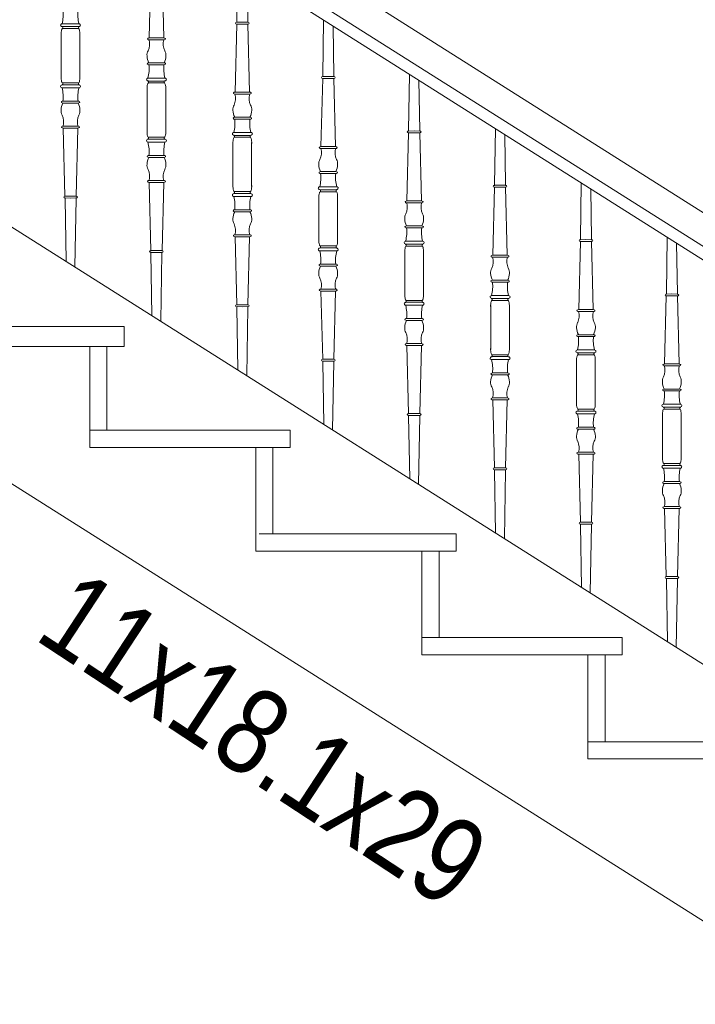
# Model space of a CAD drawing. Header units: millimetres. Extents: x -573548 to 674770, y -246895 to -89040.
# Tile 112 of 199: x 83613 to 84793, y -197721 to -196002. Entities that reach past the tile are written whole.
import ezdxf

# ---------------------------------------------------------------- set-up
doc = ezdxf.new("R2010")
doc.units = ezdxf.units.MM
for name, color, linetype, lineweight in [('A-OPISY-3_Nr_pióra__6', 8, 'Continuous', 9), ('balustrada drewniana_Nr_pióra__1', 8, 'Continuous', 9), ('SCHODY_Nr_pióra__1', 8, 'Continuous', 9), ('SCIANY_KONSTR_Nr_pióra__21', 8, 'Continuous', 9)]:
    doc.layers.add(name, color=color, linetype=linetype, lineweight=lineweight)
doc.styles.add('STYL_AUTOMATYCZNY_5', font='arial.ttf', dxfattribs={"width": 0.8})

# ---------------------------------------------------------------- blocks, each defined once
blk = doc.blocks.new('A$C685D2BB2')
at = {"layer": 'balustrada drewniana_Nr_pióra__1'}
for p, q in [((7693.1, 5896.1), (4776.7, 7740.9)), ((7666.2, 5854), (4762.2, 7690.9)), ((7675, 5824.8), (4756.4, 7670.9)), ((7670.4, 5122.3), (4720.1, 6987.8)), ((5527.3, 6879.7), (5541.4, 6879.7)), ((5555.5, 6879.7), (5541.4, 6879.7)), ((5525.1, 6832.3), (5525.1, 6870.8)), ((5557.7, 6832.3), (5557.7, 6870.8)), ((5525.1, 6832.3), (5525.1, 6793.9)), ((5557.7, 6832.3), (5557.7, 6793.9)), ((5527.3, 6784.9), (5541.4, 6784.9)), ((5555.5, 6784.9), (5541.4, 6784.9)), ((5675.1, 6737.5), (5675.1, 6775.9)), ((5677.3, 6784.9), (5691.4, 6784.9)), ((5705.5, 6784.9), (5691.4, 6784.9)), ((5707.7, 6737.5), (5707.7, 6775.9)), ((5675.1, 6737.5), (5675.1, 6699)), ((5707.7, 6737.5), (5707.7, 6699)), ((5677.3, 6690.1), (5691.4, 6690.1)), ((5705.5, 6690.1), (5691.4, 6690.1)), ((5827.3, 6690), (5841.4, 6690)), ((5855.5, 6690), (5841.4, 6690)), ((5825.1, 6642.6), (5825.1, 6681)), ((5857.7, 6642.6), (5857.7, 6681)), ((5825.1, 6642.6), (5825.1, 6604.1)), ((5857.7, 6642.6), (5857.7, 6604.1)), ((5827.3, 6595.2), (5841.4, 6595.2)), ((5855.5, 6595.2), (5841.4, 6595.2)), ((5975.1, 6547.7), (5975.1, 6586.2)), ((5977.3, 6595.1), (5991.4, 6595.1)), ((6005.5, 6595.1), (5991.4, 6595.1)), ((6007.7, 6547.7), (6007.7, 6586.2)), ((5975.1, 6547.7), (5975.1, 6509.2)), ((6007.7, 6547.7), (6007.7, 6509.2)), ((5977.3, 6500.3), (5991.4, 6500.3)), ((6005.5, 6500.3), (5991.4, 6500.3)), ((6127.3, 6500.2), (6141.4, 6500.2)), ((6155.5, 6500.2), (6141.4, 6500.2)), ((6125.1, 6452.8), (6125.1, 6491.3)), ((6157.7, 6452.8), (6157.7, 6491.3)), ((6125.1, 6452.8), (6125.1, 6414.3)), ((6157.7, 6452.8), (6157.7, 6414.3)), ((6127.3, 6405.4), (6141.4, 6405.4)), ((6155.5, 6405.4), (6141.4, 6405.4)), ((6275.1, 6357.9), (6275.1, 6396.4)), ((6277.3, 6405.3), (6291.4, 6405.3)), ((6305.5, 6405.3), (6291.4, 6405.3)), ((6307.7, 6357.9), (6307.7, 6396.4)), ((6275.1, 6357.9), (6275.1, 6319.5)), ((6307.7, 6357.9), (6307.7, 6319.5)), ((6277.3, 6310.5), (6291.4, 6310.5)), ((6305.5, 6310.5), (6291.4, 6310.5)), ((6427.3, 6310.4), (6441.4, 6310.4)), ((6455.5, 6310.4), (6441.4, 6310.4)), ((6425.1, 6263), (6425.1, 6301.5)), ((6457.7, 6263), (6457.7, 6301.5)), ((6425.1, 6263), (6425.1, 6224.6)), ((6457.7, 6263), (6457.7, 6224.6)), ((6427.3, 6215.6), (6441.4, 6215.6)), ((6455.5, 6215.6), (6441.4, 6215.6)), ((6575.1, 6168.2), (6575.1, 6206.6)), ((6577.3, 6215.6), (6591.4, 6215.6)), ((6605.5, 6215.6), (6591.4, 6215.6)), ((6607.7, 6168.2), (6607.7, 6206.6)), ((6575.1, 6168.2), (6575.1, 6129.7)), ((6607.7, 6168.2), (6607.7, 6129.7)), ((6577.3, 6120.8), (6591.4, 6120.8)), ((6605.5, 6120.8), (6591.4, 6120.8))]:
    blk.add_line(p, q, dxfattribs=at)
for points in [[(5681.7, 6982.4), (5678.7, 6863.6)], [(5701.2, 6982.4), (5704.1, 6863.6)], [(5833.2, 6989.6), (5831.8, 6892.2), (5831.7, 6890.8)], [(5849.8, 6979.2), (5851.1, 6892.2), (5851.1, 6890.8)], [(5983.2, 6894.7), (5981.8, 6797.3), (5981.7, 6795.9)], [(5527.5, 6888.3), (5541.4, 6888.3)], [(5541.4, 6883.2), (5527.5, 6883.2)], [(5555.4, 6888.3), (5541.4, 6888.3)], [(5541.4, 6883.2), (5555.3, 6883.2)], [(5831.7, 6887.5), (5828.7, 6768.7)], [(5832.1, 6890.8), (5841.4, 6890.9)], [(5841.4, 6887.6), (5832.1, 6887.5)], [(5850.7, 6890.8), (5841.4, 6890.9)], [(5841.4, 6887.6), (5850.8, 6887.5)], [(5851.2, 6887.5), (5854.1, 6768.7)], [(5999.8, 6884.3), (6001.1, 6797.3), (6001.1, 6795.9)], [(5678.6, 6863.6), (5691.4, 6863.6)], [(5691.4, 6860.3), (5678.6, 6860.3)], [(5704.2, 6863.6), (5691.4, 6863.6)], [(5691.4, 6860.3), (5704.2, 6860.3)], [(5678.2, 6819.9), (5691.4, 6819.9)], [(5691.4, 6816.6), (5678.2, 6816.6)], [(5704.7, 6819.9), (5691.4, 6819.9)], [(5691.4, 6816.6), (5704.7, 6816.6)], [(5677.5, 6793.4), (5691.4, 6793.4)], [(5705.4, 6793.4), (5691.4, 6793.4)], [(5981.7, 6792.6), (5978.7, 6673.8)], [(5982.1, 6795.9), (5991.4, 6796)], [(5991.4, 6792.7), (5982.1, 6792.6)], [(6000.7, 6795.9), (5991.4, 6796)], [(5991.4, 6792.7), (6000.8, 6792.6)], [(6001.2, 6792.6), (6004.1, 6673.8)], [(6133.2, 6799.9), (6131.8, 6702.4), (6131.7, 6701)], [(6149.8, 6789.4), (6151.1, 6702.4), (6151.1, 6701)], [(5541.4, 6781.5), (5527.5, 6781.5)], [(5527.5, 6776.4), (5541.4, 6776.4)], [(5541.4, 6781.5), (5555.3, 6781.5)], [(5555.4, 6776.4), (5541.4, 6776.4)], [(5691.4, 6788.3), (5677.5, 6788.3)], [(5691.4, 6788.3), (5705.3, 6788.3)], [(5828.6, 6768.7), (5841.4, 6768.7)], [(5841.4, 6765.4), (5828.6, 6765.4)], [(5854.2, 6768.7), (5841.4, 6768.7)], [(5841.4, 6765.4), (5854.2, 6765.4)], [(5541.4, 6753.2), (5528.2, 6753.2)], [(5528.2, 6749.9), (5541.4, 6749.9)], [(5541.4, 6753.2), (5554.7, 6753.2)], [(5554.7, 6749.9), (5541.4, 6749.9)], [(5828.2, 6725.1), (5841.4, 6725.1)], [(5841.4, 6721.7), (5828.2, 6721.7)], [(5854.7, 6725.1), (5841.4, 6725.1)], [(5841.4, 6721.7), (5854.7, 6721.7)], [(5541.4, 6709.5), (5528.6, 6709.5)], [(5528.6, 6706.2), (5541.4, 6706.2)], [(5531.7, 6587.4), (5528.7, 6706.2)], [(5541.4, 6709.5), (5554.2, 6709.5)], [(5554.2, 6706.2), (5541.4, 6706.2)], [(5551.2, 6587.4), (5554.1, 6706.2)], [(6283.2, 6705), (6281.8, 6607.5), (6281.7, 6606.1)], [(5691.4, 6686.6), (5677.5, 6686.6)], [(5691.4, 6686.6), (5705.3, 6686.6)], [(5827.5, 6698.6), (5841.4, 6698.6)], [(5841.4, 6693.4), (5827.5, 6693.4)], [(5855.4, 6698.6), (5841.4, 6698.6)], [(5841.4, 6693.4), (5855.3, 6693.4)], [(6131.7, 6697.7), (6128.7, 6579)], [(6132.1, 6701), (6141.4, 6701.2)], [(6141.4, 6697.8), (6132.1, 6697.7)], [(6150.7, 6701), (6141.4, 6701.2)], [(6141.4, 6697.8), (6150.8, 6697.7)], [(6151.2, 6697.7), (6154.1, 6579)], [(6299.8, 6694.5), (6301.1, 6607.5), (6301.1, 6606.1)], [(5677.5, 6681.5), (5691.4, 6681.5)], [(5705.4, 6681.5), (5691.4, 6681.5)], [(5978.6, 6673.8), (5991.4, 6673.8)], [(5991.4, 6670.5), (5978.6, 6670.5)], [(6004.2, 6673.8), (5991.4, 6673.8)], [(5991.4, 6670.5), (6004.2, 6670.5)], [(5691.4, 6658.3), (5678.2, 6658.3)], [(5678.2, 6655), (5691.4, 6655)], [(5691.4, 6658.3), (5704.7, 6658.3)], [(5704.7, 6655), (5691.4, 6655)], [(5978.2, 6630.2), (5991.4, 6630.2)], [(5991.4, 6626.8), (5978.2, 6626.8)], [(6004.7, 6630.2), (5991.4, 6630.2)], [(5991.4, 6626.8), (6004.7, 6626.8)], [(5691.4, 6614.6), (5678.6, 6614.6)], [(5678.6, 6611.3), (5691.4, 6611.3)], [(5681.7, 6492.5), (5678.7, 6611.3)], [(5691.4, 6614.6), (5704.2, 6614.6)], [(5704.2, 6611.3), (5691.4, 6611.3)], [(5701.2, 6492.5), (5704.1, 6611.3)], [(5977.5, 6603.7), (5991.4, 6603.7)], [(6005.4, 6603.7), (5991.4, 6603.7)], [(6281.7, 6602.8), (6278.7, 6484.1)], [(6282.1, 6606.2), (6291.4, 6606.3)], [(6291.4, 6602.9), (6282.1, 6602.8)], [(6300.7, 6606.2), (6291.4, 6606.3)], [(6291.4, 6602.9), (6300.8, 6602.8)], [(6301.2, 6602.8), (6304.1, 6484.1)], [(6433.2, 6610.1), (6431.8, 6512.7), (6431.7, 6511.2)], [(5533.6, 6473.6), (5531.8, 6582.7), (5531.7, 6584.1)], [(5541.4, 6587.3), (5532.1, 6587.5)], [(5532.1, 6584.1), (5541.4, 6584)], [(5541.4, 6587.3), (5550.8, 6587.5)], [(5550.7, 6584.1), (5541.4, 6584)], [(5549, 6463.9), (5551.1, 6582.7), (5551.1, 6584.1)], [(5841.4, 6591.7), (5827.5, 6591.7)], [(5827.5, 6586.6), (5841.4, 6586.6)], [(5841.4, 6591.7), (5855.3, 6591.7)], [(5855.4, 6586.6), (5841.4, 6586.6)], [(5991.4, 6598.5), (5977.5, 6598.5)], [(5991.4, 6598.5), (6005.3, 6598.5)], [(6449.8, 6599.6), (6451.1, 6512.7), (6451.1, 6511.2)], [(6128.6, 6579), (6141.4, 6579)], [(6141.4, 6575.6), (6128.6, 6575.6)], [(6154.2, 6579), (6141.4, 6579)], [(6141.4, 6575.6), (6154.2, 6575.6)], [(5841.4, 6563.4), (5828.2, 6563.4)], [(5828.2, 6560.1), (5841.4, 6560.1)], [(5841.4, 6563.4), (5854.7, 6563.4)], [(5854.7, 6560.1), (5841.4, 6560.1)], [(6128.2, 6535.3), (6141.4, 6535.3)], [(6141.4, 6532), (6128.2, 6532)], [(6154.7, 6535.3), (6141.4, 6535.3)], [(6141.4, 6532), (6154.7, 6532)], [(5841.4, 6519.8), (5828.6, 6519.8)], [(5828.6, 6516.4), (5841.4, 6516.4)], [(5831.7, 6397.7), (5828.7, 6516.4)], [(5841.4, 6519.8), (5854.2, 6519.8)], [(5854.2, 6516.4), (5841.4, 6516.4)], [(5851.2, 6397.7), (5854.1, 6516.4)], [(6583.2, 6515.2), (6581.8, 6417.8), (6581.7, 6416.4)], [(6127.5, 6508.8), (6141.4, 6508.8)], [(6141.4, 6503.7), (6127.5, 6503.7)], [(6155.4, 6508.8), (6141.4, 6508.8)], [(6141.4, 6503.7), (6155.3, 6503.7)], [(6431.7, 6508), (6428.7, 6389.2)], [(6432.1, 6511.3), (6441.4, 6511.4)], [(6441.4, 6508.1), (6432.1, 6507.9)], [(6450.7, 6511.3), (6441.4, 6511.4)], [(6441.4, 6508.1), (6450.8, 6507.9)], [(6451.2, 6508), (6454.1, 6389.2)], [(6599.8, 6504.7), (6601.1, 6417.8), (6601.1, 6416.4)], [(5683.6, 6378.8), (5681.8, 6487.8), (5681.7, 6489.3)], [(5691.4, 6492.5), (5682.1, 6492.6)], [(5682.1, 6489.2), (5691.4, 6489.1)], [(5691.4, 6492.5), (5700.8, 6492.6)], [(5700.7, 6489.2), (5691.4, 6489.1)], [(5699, 6369), (5701.1, 6487.8), (5701.1, 6489.3)], [(5991.4, 6496.9), (5977.5, 6496.9)], [(5977.5, 6491.7), (5991.4, 6491.7)], [(5991.4, 6496.9), (6005.3, 6496.9)], [(6005.4, 6491.7), (5991.4, 6491.7)], [(6278.6, 6484.1), (6291.4, 6484.1)], [(6291.4, 6480.7), (6278.6, 6480.7)], [(6304.2, 6484.1), (6291.4, 6484.1)], [(6291.4, 6480.7), (6304.2, 6480.7)], [(5991.4, 6468.5), (5978.2, 6468.5)], [(5978.2, 6465.2), (5991.4, 6465.2)], [(5991.4, 6468.5), (6004.7, 6468.5)], [(6004.7, 6465.2), (5991.4, 6465.2)], [(6278.2, 6440.4), (6291.4, 6440.4)], [(6291.4, 6437.1), (6278.2, 6437.1)], [(6304.7, 6440.4), (6291.4, 6440.4)], [(6291.4, 6437.1), (6304.7, 6437.1)], [(5991.4, 6424.9), (5978.6, 6424.9)], [(5978.6, 6421.5), (5991.4, 6421.5)], [(5981.7, 6302.8), (5978.7, 6421.5)], [(5991.4, 6424.9), (6004.2, 6424.9)], [(6004.2, 6421.5), (5991.4, 6421.5)], [(6001.2, 6302.8), (6004.1, 6421.5)], [(6277.5, 6413.9), (6291.4, 6413.9)], [(6305.4, 6413.9), (6291.4, 6413.9)], [(6581.7, 6413.1), (6578.7, 6294.3)], [(6582.1, 6416.4), (6591.4, 6416.5)], [(6591.4, 6413.2), (6582.1, 6413)], [(6600.7, 6416.4), (6591.4, 6416.5)], [(6591.4, 6413.2), (6600.8, 6413)], [(6601.2, 6413.1), (6604.1, 6294.3)], [(5833.6, 6283.9), (5831.8, 6393), (5831.7, 6394.4)], [(5841.4, 6397.6), (5832.1, 6397.7)], [(5832.1, 6394.4), (5841.4, 6394.2)], [(5841.4, 6397.6), (5850.8, 6397.7)], [(5850.7, 6394.4), (5841.4, 6394.2)], [(5849, 6274.1), (5851.1, 6393), (5851.1, 6394.4)], [(6141.4, 6402), (6127.5, 6402)], [(6127.5, 6396.8), (6141.4, 6396.8)], [(6141.4, 6402), (6155.3, 6402)], [(6155.4, 6396.8), (6141.4, 6396.8)], [(6291.4, 6408.8), (6277.5, 6408.8)], [(6291.4, 6408.8), (6305.3, 6408.8)], [(6428.6, 6389.2), (6441.4, 6389.2)], [(6441.4, 6385.9), (6428.6, 6385.9)], [(6454.2, 6389.2), (6441.4, 6389.2)], [(6441.4, 6385.9), (6454.2, 6385.9)], [(6141.4, 6373.7), (6128.2, 6373.7)], [(6128.2, 6370.3), (6141.4, 6370.3)], [(6141.4, 6373.7), (6154.7, 6373.7)], [(6154.7, 6370.3), (6141.4, 6370.3)], [(6428.2, 6345.5), (6441.4, 6345.5)], [(6454.7, 6345.5), (6441.4, 6345.5)], [(6141.4, 6330), (6128.6, 6330)], [(6128.6, 6326.7), (6141.4, 6326.7)], [(6131.7, 6207.9), (6128.7, 6326.7)], [(6141.4, 6330), (6154.2, 6330)], [(6154.2, 6326.7), (6141.4, 6326.7)], [(6151.2, 6207.9), (6154.1, 6326.7)], [(6441.4, 6342.2), (6428.2, 6342.2)], [(6441.4, 6342.2), (6454.7, 6342.2)], [(6427.5, 6319), (6441.4, 6319)], [(6441.4, 6313.9), (6427.5, 6313.9)], [(6455.4, 6319), (6441.4, 6319)], [(6441.4, 6313.9), (6455.3, 6313.9)], [(5983.6, 6189), (5981.8, 6298.1), (5981.7, 6299.5)], [(5991.4, 6302.7), (5982.1, 6302.8)], [(5982.1, 6299.5), (5991.4, 6299.4)], [(5991.4, 6302.7), (6000.8, 6302.8)], [(6000.7, 6299.5), (5991.4, 6299.4)], [(5999, 6179.2), (6001.1, 6298.1), (6001.1, 6299.5)], [(6291.4, 6307.1), (6277.5, 6307.1)], [(6277.5, 6301.9), (6291.4, 6301.9)], [(6291.4, 6307.1), (6305.3, 6307.1)], [(6305.4, 6301.9), (6291.4, 6301.9)], [(6578.6, 6294.3), (6591.4, 6294.3)], [(6591.4, 6291), (6578.6, 6291)], [(6604.2, 6294.3), (6591.4, 6294.3)], [(6591.4, 6291), (6604.2, 6291)], [(6291.4, 6278.8), (6278.2, 6278.8)], [(6278.2, 6275.4), (6291.4, 6275.4)], [(6291.4, 6278.8), (6304.7, 6278.8)], [(6304.7, 6275.4), (6291.4, 6275.4)], [(6578.2, 6250.6), (6591.4, 6250.6)], [(6591.4, 6247.3), (6578.2, 6247.3)], [(6604.7, 6250.6), (6591.4, 6250.6)], [(6591.4, 6247.3), (6604.7, 6247.3)], [(6291.4, 6235.1), (6278.6, 6235.1)], [(6278.6, 6231.8), (6291.4, 6231.8)], [(6281.7, 6113), (6278.7, 6231.8)], [(6291.4, 6235.1), (6304.2, 6235.1)], [(6304.2, 6231.8), (6291.4, 6231.8)], [(6301.2, 6113), (6304.1, 6231.8)], [(6577.5, 6224.1), (6591.4, 6224.1)], [(6605.4, 6224.1), (6591.4, 6224.1)], [(6141.4, 6207.8), (6132.1, 6207.9)], [(6141.4, 6207.8), (6150.8, 6207.9)], [(6441.4, 6212.2), (6427.5, 6212.2)], [(6427.5, 6207.1), (6441.4, 6207.1)], [(6441.4, 6212.2), (6455.3, 6212.2)], [(6455.4, 6207.1), (6441.4, 6207.1)], [(6591.4, 6219), (6577.5, 6219)], [(6591.4, 6219), (6605.3, 6219)], [(6133.6, 6094.1), (6131.8, 6203.2), (6131.7, 6204.6)], [(6132.1, 6204.6), (6141.4, 6204.5)], [(6150.7, 6204.6), (6141.4, 6204.5)], [(6149, 6084.4), (6151.1, 6203.2), (6151.1, 6204.6)], [(6441.4, 6183.9), (6428.2, 6183.9)], [(6428.2, 6180.6), (6441.4, 6180.6)], [(6441.4, 6183.9), (6454.7, 6183.9)], [(6454.7, 6180.6), (6441.4, 6180.6)], [(6441.4, 6140.2), (6428.6, 6140.2)], [(6428.6, 6136.9), (6441.4, 6136.9)], [(6431.7, 6018.1), (6428.7, 6136.9)], [(6441.4, 6140.2), (6454.2, 6140.2)], [(6454.2, 6136.9), (6441.4, 6136.9)], [(6451.2, 6018.1), (6454.1, 6136.9)], [(6283.6, 5999.2), (6281.8, 6108.3), (6281.7, 6109.7)], [(6291.4, 6112.9), (6282.1, 6113)], [(6282.1, 6109.7), (6291.4, 6109.6)], [(6291.4, 6112.9), (6300.8, 6113)], [(6300.7, 6109.7), (6291.4, 6109.6)], [(6299, 5989.5), (6301.1, 6108.3), (6301.1, 6109.7)], [(6591.4, 6117.3), (6577.5, 6117.3)], [(6577.5, 6112.2), (6591.4, 6112.2)], [(6591.4, 6117.3), (6605.3, 6117.3)], [(6605.4, 6112.2), (6591.4, 6112.2)], [(6591.4, 6089), (6578.2, 6089)], [(6578.2, 6085.7), (6591.4, 6085.7)], [(6591.4, 6089), (6604.7, 6089)], [(6604.7, 6085.7), (6591.4, 6085.7)], [(6591.4, 6045.3), (6578.6, 6045.3)], [(6578.6, 6042), (6591.4, 6042)], [(6581.7, 5923.2), (6578.7, 6042)], [(6591.4, 6045.3), (6604.2, 6045.3)], [(6604.2, 6042), (6591.4, 6042)], [(6601.2, 5923.2), (6604.1, 6042)], [(6441.4, 6018), (6432.1, 6018.2)], [(6441.4, 6018), (6450.8, 6018.2)], [(6433.6, 5904.3), (6431.8, 6013.4), (6431.7, 6014.8)], [(6432.1, 6014.8), (6441.4, 6014.7)], [(6450.7, 6014.8), (6441.4, 6014.7)], [(6449, 5894.6), (6451.1, 6013.4), (6451.1, 6014.8)], [(6583.6, 5809.5), (6581.8, 5918.5), (6581.7, 5920)], [(6591.4, 5923.2), (6582.1, 5923.3)], [(6582.1, 5919.9), (6591.4, 5919.8)], [(6591.4, 5923.2), (6600.8, 5923.3)], [(6600.7, 5919.9), (6591.4, 5919.8)], [(6599, 5799.7), (6601.1, 5918.5), (6601.1, 5920)]]:
    blk.add_lwpolyline(points, dxfattribs=at)
for centre, radius, start, end in [((5465.4, 6904.2), 63.2, 345.3582, 6.5823), ((5617.4, 6904.2), 63.2, 173.4177, 194.6418), ((5558.9, 6870), 33.9, 166.8073, 181.4489), ((5529.6, 6876.8), 3.77, 127.9411, 165.9891), ((5525.5, 6881.1), 2.29, 322.9251, 69.0836), ((5557.4, 6881.1), 2.29, 110.9164, 217.0749), ((5553.2, 6876.8), 3.77, 14.0109, 52.0589), ((5523.9, 6870), 33.9, 358.5511, 13.1927), ((5651.6, 6852.8), 27.9, 335.2899, 15.4845), ((5731.2, 6852.8), 27.9, 164.5155, 204.7101), ((5691.2, 6833.3), 16.3, 151.329, 184.6255), ((5691.6, 6833.3), 16.3, 355.3745, 28.671), ((5700.7, 6832.3), 25.7, 180.5357, 208.6884), ((5682.1, 6832.3), 25.7, 331.3116, 359.4643), ((5615.4, 6809.4), 63.2, 345.3582, 6.5823), ((5767.4, 6809.4), 63.2, 173.4177, 194.6418), ((5558.9, 6794.7), 33.9, 178.5511, 193.1927), ((5523.9, 6794.7), 33.9, 346.8073, 1.4489), ((5529.6, 6787.9), 3.77, 194.0109, 232.0589), ((5525.5, 6783.6), 2.29, 290.9164, 37.0749), ((5465.4, 6760.4), 63.2, 353.4177, 14.6418), ((5617.4, 6760.4), 63.2, 165.3582, 186.5823), ((5557.4, 6783.6), 2.29, 142.9251, 249.0836), ((5553.2, 6787.9), 3.77, 307.9411, 345.9891), ((5708.9, 6775.1), 33.9, 166.8073, 181.4489), ((5679.6, 6781.9), 3.77, 127.9411, 165.9891), ((5675.5, 6786.2), 2.29, 322.9251, 69.0836), ((5707.4, 6786.2), 2.29, 110.9164, 217.0749), ((5703.2, 6781.9), 3.77, 14.0109, 52.0589), ((5673.9, 6775.1), 33.9, 358.5511, 13.1927), ((5801.6, 6757.9), 27.9, 335.2899, 15.4845), ((5881.2, 6757.9), 27.9, 164.5155, 204.7101), ((5550.7, 6737.5), 25.7, 151.3116, 179.4643), ((5541.2, 6736.5), 16.3, 175.3745, 208.671), ((5532.1, 6737.5), 25.7, 0.5357, 28.6884), ((5541.6, 6736.5), 16.3, 331.329, 4.6255), ((5841.2, 6738.5), 16.3, 151.329, 184.6255), ((5841.6, 6738.5), 16.3, 355.3745, 28.671), ((5501.6, 6717), 27.9, 344.5155, 24.7101), ((5581.2, 6717), 27.9, 155.2899, 195.4845), ((5850.7, 6737.4), 25.7, 180.5357, 208.6884), ((5765.4, 6714.5), 63.2, 345.3582, 6.5823), ((5917.4, 6714.5), 63.2, 173.4177, 194.6418), ((5832.1, 6737.4), 25.7, 331.3116, 359.4643), ((5708.9, 6699.8), 33.9, 178.5511, 193.1927), ((5679.6, 6693), 3.77, 194.0109, 232.0589), ((5675.5, 6688.7), 2.29, 290.9164, 37.0749), ((5707.4, 6688.7), 2.29, 142.9251, 249.0836), ((5703.2, 6693), 3.77, 307.9411, 345.9891), ((5673.9, 6699.8), 33.9, 346.8073, 1.4489), ((5858.9, 6680.2), 33.9, 166.8073, 181.4489), ((5829.6, 6687), 3.77, 127.9411, 165.9891), ((5825.5, 6691.4), 2.29, 322.9251, 69.0836), ((5857.4, 6691.4), 2.29, 110.9164, 217.0749), ((5853.2, 6687), 3.77, 14.0109, 52.0589), ((5823.9, 6680.2), 33.9, 358.5511, 13.1927), ((5615.4, 6665.6), 63.2, 353.4177, 14.6418), ((5767.4, 6665.6), 63.2, 165.3582, 186.5823), ((5951.6, 6663.1), 27.9, 335.2899, 15.4845), ((6031.2, 6663.1), 27.9, 164.5155, 204.7101), ((5700.7, 6642.7), 25.7, 151.3116, 179.4643), ((5682.1, 6642.7), 25.7, 0.5357, 28.6884), ((5691.2, 6641.6), 16.3, 175.3745, 208.671), ((5691.6, 6641.6), 16.3, 331.329, 4.6255), ((5991.2, 6643.6), 16.3, 151.329, 184.6255), ((6000.7, 6642.5), 25.7, 180.5357, 208.6884), ((5982.1, 6642.5), 25.7, 331.3116, 359.4643), ((5991.6, 6643.6), 16.3, 355.3745, 28.671), ((5651.6, 6622.1), 27.9, 344.5155, 24.7101), ((5731.2, 6622.1), 27.9, 155.2899, 195.4845), ((5915.4, 6619.6), 63.2, 345.3582, 6.5823), ((6067.4, 6619.6), 63.2, 173.4177, 194.6418), ((5858.9, 6605), 33.9, 178.5511, 193.1927), ((5823.9, 6605), 33.9, 346.8073, 1.4489), ((5829.6, 6598.1), 3.77, 194.0109, 232.0589), ((5825.5, 6593.8), 2.29, 290.9164, 37.0749), ((5765.4, 6570.7), 63.2, 353.4177, 14.6418), ((5917.4, 6570.7), 63.2, 165.3582, 186.5823), ((5857.4, 6593.8), 2.29, 142.9251, 249.0836), ((5853.2, 6598.1), 3.77, 307.9411, 345.9891), ((6008.9, 6585.3), 33.9, 166.8073, 181.4489), ((5979.6, 6592.1), 3.77, 127.9411, 165.9891), ((5975.5, 6596.5), 2.29, 322.9251, 69.0836), ((6007.4, 6596.5), 2.29, 110.9164, 217.0749), ((6003.2, 6592.1), 3.77, 14.0109, 52.0589), ((5973.9, 6585.3), 33.9, 358.5511, 13.1927), ((6101.6, 6568.2), 27.9, 335.2899, 15.4845), ((6181.2, 6568.2), 27.9, 164.5155, 204.7101), ((5850.7, 6547.8), 25.7, 151.3116, 179.4643), ((5832.1, 6547.8), 25.7, 0.5357, 28.6884), ((6141.2, 6548.7), 16.3, 151.329, 184.6255), ((6141.6, 6548.7), 16.3, 355.3745, 28.671), ((5841.2, 6546.7), 16.3, 175.3745, 208.671), ((5801.6, 6527.2), 27.9, 344.5155, 24.7101), ((5881.2, 6527.2), 27.9, 155.2899, 195.4845), ((5841.6, 6546.7), 16.3, 331.329, 4.6255), ((6150.7, 6547.6), 25.7, 180.5357, 208.6884), ((6065.4, 6524.7), 63.2, 345.3582, 6.5823), ((6217.4, 6524.7), 63.2, 173.4177, 194.6418), ((6132.1, 6547.6), 25.7, 331.3116, 359.4643), ((6008.9, 6510.1), 33.9, 178.5511, 193.1927), ((5979.6, 6503.3), 3.77, 194.0109, 232.0589), ((5975.5, 6498.9), 2.29, 290.9164, 37.0749), ((6007.4, 6498.9), 2.29, 142.9251, 249.0836), ((6003.2, 6503.3), 3.77, 307.9411, 345.9891), ((5973.9, 6510.1), 33.9, 346.8073, 1.4489), ((6158.9, 6490.4), 33.9, 166.8073, 181.4489), ((6129.6, 6497.2), 3.77, 127.9411, 165.9891), ((6125.5, 6501.6), 2.29, 322.9251, 69.0836), ((6157.4, 6501.6), 2.29, 110.9164, 217.0749), ((6153.2, 6497.2), 3.77, 14.0109, 52.0589), ((6123.9, 6490.4), 33.9, 358.5511, 13.1927), ((5915.4, 6475.8), 63.2, 353.4177, 14.6418), ((6067.4, 6475.8), 63.2, 165.3582, 186.5823), ((6251.6, 6473.3), 27.9, 335.2899, 15.4845), ((6331.2, 6473.3), 27.9, 164.5155, 204.7101), ((6000.7, 6452.9), 25.7, 151.3116, 179.4643), ((5982.1, 6452.9), 25.7, 0.5357, 28.6884), ((5991.2, 6451.8), 16.3, 175.3745, 208.671), ((5991.6, 6451.8), 16.3, 331.329, 4.6255), ((6291.2, 6453.8), 16.3, 151.329, 184.6255), ((6300.7, 6452.7), 25.7, 180.5357, 208.6884), ((6282.1, 6452.7), 25.7, 331.3116, 359.4643), ((6291.6, 6453.8), 16.3, 355.3745, 28.671), ((5951.6, 6432.3), 27.9, 344.5155, 24.7101), ((6031.2, 6432.3), 27.9, 155.2899, 195.4845), ((6215.4, 6429.8), 63.2, 345.3582, 6.5823), ((6367.4, 6429.8), 63.2, 173.4177, 194.6418), ((6158.9, 6415.2), 33.9, 178.5511, 193.1927), ((6123.9, 6415.2), 33.9, 346.8073, 1.4489), ((6129.6, 6408.4), 3.77, 194.0109, 232.0589), ((6125.5, 6404), 2.29, 290.9164, 37.0749), ((6065.4, 6380.9), 63.2, 353.4177, 14.6418), ((6217.4, 6380.9), 63.2, 165.3582, 186.5823), ((6157.4, 6404), 2.29, 142.9251, 249.0836), ((6153.2, 6408.4), 3.77, 307.9411, 345.9891), ((6308.9, 6395.5), 33.9, 166.8073, 181.4489), ((6279.6, 6402.4), 3.77, 127.9411, 165.9891), ((6275.5, 6406.7), 2.29, 322.9251, 69.0836), ((6307.4, 6406.7), 2.29, 110.9164, 217.0749), ((6303.2, 6402.4), 3.77, 14.0109, 52.0589), ((6273.9, 6395.5), 33.9, 358.5511, 13.1927), ((6401.6, 6378.4), 27.9, 335.2899, 15.4845), ((6481.2, 6378.4), 27.9, 164.5155, 204.7101), ((6150.7, 6358), 25.7, 151.3116, 179.4643), ((6132.1, 6358), 25.7, 0.5357, 28.6884), ((6441.2, 6358.9), 16.3, 151.329, 184.6255), ((6441.6, 6358.9), 16.3, 355.3745, 28.671), ((6141.2, 6356.9), 16.3, 175.3745, 208.671), ((6101.6, 6337.5), 27.9, 344.5155, 24.7101), ((6181.2, 6337.5), 27.9, 155.2899, 195.4845), ((6141.6, 6356.9), 16.3, 331.329, 4.6255), ((6450.7, 6357.9), 25.7, 180.5357, 208.6884), ((6432.1, 6357.9), 25.7, 331.3116, 359.4643), ((6365.4, 6334.9), 63.2, 345.3582, 6.5823), ((6517.4, 6334.9), 63.2, 173.4177, 194.6418), ((6308.9, 6320.3), 33.9, 178.5511, 193.1927), ((6279.6, 6313.5), 3.77, 194.0109, 232.0589), ((6275.5, 6309.1), 2.29, 290.9164, 37.0749), ((6307.4, 6309.1), 2.29, 142.9251, 249.0836), ((6303.2, 6313.5), 3.77, 307.9411, 345.9891), ((6273.9, 6320.3), 33.9, 346.8073, 1.4489), ((6458.9, 6300.7), 33.9, 166.8073, 181.4489), ((6429.6, 6307.5), 3.77, 127.9411, 165.9891), ((6425.5, 6311.8), 2.29, 322.9251, 69.0836), ((6457.4, 6311.8), 2.29, 110.9164, 217.0749), ((6453.2, 6307.5), 3.77, 14.0109, 52.0589), ((6423.9, 6300.7), 33.9, 358.5511, 13.1927), ((6215.4, 6286), 63.2, 353.4177, 14.6418), ((6367.4, 6286), 63.2, 165.3582, 186.5823), ((6551.6, 6283.5), 27.9, 335.2899, 15.4845), ((6631.2, 6283.5), 27.9, 164.5155, 204.7101), ((6300.7, 6263.1), 25.7, 151.3116, 179.4643), ((6282.1, 6263.1), 25.7, 0.5357, 28.6884), ((6291.2, 6262), 16.3, 175.3745, 208.671), ((6291.6, 6262), 16.3, 331.329, 4.6255), ((6591.2, 6264), 16.3, 151.329, 184.6255), ((6600.7, 6263), 25.7, 180.5357, 208.6884), ((6582.1, 6263), 25.7, 331.3116, 359.4643), ((6591.6, 6264), 16.3, 355.3745, 28.671), ((6251.6, 6242.6), 27.9, 344.5155, 24.7101), ((6331.2, 6242.6), 27.9, 155.2899, 195.4845), ((6515.4, 6240.1), 63.2, 345.3582, 6.5823), ((6667.4, 6240.1), 63.2, 173.4177, 194.6418), ((6458.9, 6225.4), 33.9, 178.5511, 193.1927), ((6423.9, 6225.4), 33.9, 346.8073, 1.4489), ((6429.6, 6218.6), 3.77, 194.0109, 232.0589), ((6425.5, 6214.3), 2.29, 290.9164, 37.0749), ((6365.4, 6191.1), 63.2, 353.4177, 14.6418), ((6517.4, 6191.1), 63.2, 165.3582, 186.5823), ((6457.4, 6214.3), 2.29, 142.9251, 249.0836), ((6453.2, 6218.6), 3.77, 307.9411, 345.9891), ((6608.9, 6205.8), 33.9, 166.8073, 181.4489), ((6579.6, 6212.6), 3.77, 127.9411, 165.9891), ((6575.5, 6216.9), 2.29, 322.9251, 69.0836), ((6607.4, 6216.9), 2.29, 110.9164, 217.0749), ((6603.2, 6212.6), 3.77, 14.0109, 52.0589), ((6573.9, 6205.8), 33.9, 358.5511, 13.1927), ((6450.7, 6168.2), 25.7, 151.3116, 179.4643), ((6432.1, 6168.2), 25.7, 0.5357, 28.6884), ((6441.2, 6167.2), 16.3, 175.3745, 208.671), ((6401.6, 6147.7), 27.9, 344.5155, 24.7101), ((6481.2, 6147.7), 27.9, 155.2899, 195.4845), ((6441.6, 6167.2), 16.3, 331.329, 4.6255), ((6608.9, 6130.5), 33.9, 178.5511, 193.1927), ((6579.6, 6123.7), 3.77, 194.0109, 232.0589), ((6575.5, 6119.4), 2.29, 290.9164, 37.0749), ((6607.4, 6119.4), 2.29, 142.9251, 249.0836), ((6603.2, 6123.7), 3.77, 307.9411, 345.9891), ((6573.9, 6130.5), 33.9, 346.8073, 1.4489), ((6515.4, 6096.3), 63.2, 353.4177, 14.6418), ((6667.4, 6096.3), 63.2, 165.3582, 186.5823), ((6600.7, 6073.4), 25.7, 151.3116, 179.4643), ((6582.1, 6073.4), 25.7, 0.5357, 28.6884), ((6591.2, 6072.3), 16.3, 175.3745, 208.671), ((6591.6, 6072.3), 16.3, 331.329, 4.6255), ((6551.6, 6052.8), 27.9, 344.5155, 24.7101), ((6631.2, 6052.8), 27.9, 155.2899, 195.4845)]:
    blk.add_arc(centre, radius, start, end, dxfattribs=at)
for centre, major_axis, ratio, start_param, end_param in [((5527.5, 6885.8), (3.53, -0.02), 0.726701, 1.575445, 4.734164), ((5555.4, 6885.8), (-3.53, -0.02), 0.726701, 1.549022, 4.70774), ((5832.2, 6889.1), (2.73, 0.01), 0.610734, 1.599557, 4.672028), ((5833.4, 6889), (2.73, 0.04), 0.610071, 4.712389, 4.742644), ((5849.5, 6889), (-2.73, 0.04), 0.610071, 1.540542, 1.570796), ((5850.7, 6889.1), (-2.73, 0.01), 0.610734, 1.611157, 4.683628), ((5678.5, 6861.9), (-2.73, -0.05), 0.609492, 4.661602, 7.842393), ((5704.3, 6861.9), (-2.73, 0.04), 0.610071, 1.540542, 4.760584), ((5678.1, 6818.3), (-2.73, -0.04), 0.610071, 4.664194, 7.884236), ((5704.8, 6818.3), (2.73, -0.04), 0.610071, 4.682134, 7.902177), ((5677.5, 6790.9), (3.53, -0.02), 0.726701, 1.575445, 4.734164), ((5705.4, 6790.9), (-3.53, -0.02), 0.726701, 1.549022, 4.70774), ((5982.2, 6794.3), (2.73, 0.01), 0.610734, 1.599557, 4.672028), ((5983.4, 6794.1), (2.73, 0.04), 0.610071, 4.712389, 4.742644), ((5999.5, 6794.1), (-2.73, 0.04), 0.610071, 1.540542, 1.570796), ((6000.7, 6794.3), (-2.73, 0.01), 0.610734, 1.611157, 4.683628), ((5527.5, 6778.9), (3.53, 0.02), 0.726701, 1.549022, 4.70774), ((5555.4, 6778.9), (-3.53, 0.02), 0.726701, 1.575445, 4.734164), ((5828.5, 6767.1), (-2.73, -0.05), 0.609492, 4.661602, 7.842393), ((5854.3, 6767.1), (-2.73, 0.04), 0.610071, 1.540542, 4.760584), ((5528.1, 6751.5), (-2.73, 0.04), 0.610071, 4.682134, 7.902177), ((5554.8, 6751.5), (2.73, 0.04), 0.610071, 4.664194, 7.884236), ((5828.1, 6723.4), (-2.73, -0.04), 0.610071, 4.664194, 7.884236), ((5854.8, 6723.4), (2.73, -0.04), 0.610071, 4.682134, 7.902177), ((5528.5, 6707.9), (-2.73, 0.05), 0.609492, 4.723978, 7.904769), ((5554.3, 6707.9), (-2.73, -0.04), 0.610071, 1.522601, 4.742644), ((5677.5, 6684.1), (3.53, 0.02), 0.726701, 1.549022, 4.70774), ((5705.4, 6684.1), (-3.53, 0.02), 0.726701, 1.575445, 4.734164), ((5827.5, 6696), (3.53, -0.02), 0.726701, 1.575445, 4.734164), ((5855.4, 6696), (-3.53, -0.02), 0.726701, 1.549022, 4.70774), ((6132.2, 6699.4), (2.73, 0.01), 0.610734, 1.599557, 4.672028), ((6133.4, 6699.2), (2.73, 0.04), 0.610071, 4.712389, 4.742644), ((6149.5, 6699.2), (-2.73, 0.04), 0.610071, 1.540542, 1.570796), ((6150.7, 6699.4), (-2.73, 0.01), 0.610734, 1.611157, 4.683628), ((5978.5, 6672.2), (-2.73, -0.05), 0.609492, 4.661602, 7.842393), ((6004.3, 6672.2), (-2.73, 0.04), 0.610071, 1.540542, 4.760584), ((5678.1, 6656.7), (-2.73, 0.04), 0.610071, 4.682134, 7.902177), ((5704.8, 6656.7), (2.73, 0.04), 0.610071, 4.664194, 7.884236), ((5978.1, 6628.5), (-2.73, -0.04), 0.610071, 4.664194, 7.884236), ((6004.8, 6628.5), (2.73, -0.04), 0.610071, 4.682134, 7.902177), ((5678.5, 6613), (-2.73, 0.05), 0.609492, 4.723978, 7.904769), ((5704.3, 6613), (-2.73, -0.04), 0.610071, 1.522601, 4.742644), ((5977.5, 6601.1), (3.53, -0.02), 0.726701, 1.575445, 4.734164), ((6005.4, 6601.1), (-3.53, -0.02), 0.726701, 1.549022, 4.70774), ((6282.2, 6604.5), (2.73, 0.01), 0.610734, 1.599557, 4.672028), ((6283.4, 6604.4), (2.73, 0.04), 0.610071, 4.712389, 4.742644), ((6299.5, 6604.4), (-2.73, 0.04), 0.610071, 1.540542, 1.570796), ((6300.7, 6604.5), (-2.73, 0.01), 0.610734, 1.611157, 4.683628), ((5532.2, 6585.8), (2.73, -0.01), 0.610734, 1.611157, 4.683628), ((5533.4, 6585.9), (2.73, -0.04), 0.610071, 1.540542, 1.570796), ((5549.5, 6585.9), (-2.73, -0.04), 0.610071, 4.712389, 4.742644), ((5550.7, 6585.8), (-2.73, -0.01), 0.610734, 1.599557, 4.672028), ((5827.5, 6589.2), (3.53, 0.02), 0.726701, 1.549022, 4.70774), ((5855.4, 6589.2), (-3.53, 0.02), 0.726701, 1.575445, 4.734164), ((6128.5, 6577.3), (-2.73, -0.05), 0.609492, 4.661602, 7.842393), ((6154.3, 6577.3), (-2.73, 0.04), 0.610071, 1.540542, 4.760584), ((5828.1, 6561.8), (-2.73, 0.04), 0.610071, 4.682134, 7.902177), ((5854.8, 6561.8), (2.73, 0.04), 0.610071, 4.664194, 7.884236), ((6128.1, 6533.6), (-2.73, -0.04), 0.610071, 4.664194, 7.884236), ((6154.8, 6533.6), (2.73, -0.04), 0.610071, 4.682134, 7.902177), ((5828.5, 6518.1), (-2.73, 0.05), 0.609492, 4.723978, 7.904769), ((5854.3, 6518.1), (-2.73, -0.04), 0.610071, 1.522601, 4.742644), ((6127.5, 6506.2), (3.53, -0.02), 0.726701, 1.575445, 4.734164), ((6155.4, 6506.2), (-3.53, -0.02), 0.726701, 1.549022, 4.70774), ((6432.2, 6509.6), (2.73, 0.01), 0.610734, 1.599557, 4.672028), ((6433.4, 6509.5), (2.73, 0.04), 0.610071, 4.712389, 4.742644), ((6449.5, 6509.5), (-2.73, 0.04), 0.610071, 1.540542, 1.570796), ((6450.7, 6509.6), (-2.73, 0.01), 0.610734, 1.611157, 4.683628), ((5682.2, 6490.9), (2.73, -0.01), 0.610734, 1.611157, 4.683628), ((5683.4, 6491), (2.73, -0.04), 0.610071, 1.540542, 1.570796), ((5699.5, 6491), (-2.73, -0.04), 0.610071, 4.712389, 4.742644), ((5700.7, 6490.9), (-2.73, -0.01), 0.610734, 1.599557, 4.672028), ((5977.5, 6494.3), (3.53, 0.02), 0.726701, 1.549022, 4.70774), ((6005.4, 6494.3), (-3.53, 0.02), 0.726701, 1.575445, 4.734164), ((6278.5, 6482.4), (-2.73, -0.05), 0.609492, 4.661602, 7.842393), ((6304.3, 6482.4), (-2.73, 0.04), 0.610071, 1.540542, 4.760584), ((5978.1, 6466.9), (-2.73, 0.04), 0.610071, 4.682134, 7.902177), ((6004.8, 6466.9), (2.73, 0.04), 0.610071, 4.664194, 7.884236), ((6278.1, 6438.7), (-2.73, -0.04), 0.610071, 4.664194, 7.884236), ((6304.8, 6438.7), (2.73, -0.04), 0.610071, 4.682134, 7.902177), ((5978.5, 6423.2), (-2.73, 0.05), 0.609492, 4.723978, 7.904769), ((6004.3, 6423.2), (-2.73, -0.04), 0.610071, 1.522601, 4.742644), ((6277.5, 6411.3), (3.53, -0.02), 0.726701, 1.575445, 4.734164), ((6305.4, 6411.3), (-3.53, -0.02), 0.726701, 1.549022, 4.70774), ((6582.2, 6414.7), (2.73, 0.01), 0.610734, 1.599557, 4.672028), ((6583.4, 6414.6), (2.73, 0.04), 0.610071, 4.712389, 4.742644), ((6599.5, 6414.6), (-2.73, 0.04), 0.610071, 1.540542, 1.570796), ((6600.7, 6414.7), (-2.73, 0.01), 0.610734, 1.611157, 4.683628), ((5832.2, 6396), (2.73, -0.01), 0.610734, 1.611157, 4.683628), ((5833.4, 6396.1), (2.73, -0.04), 0.610071, 1.540542, 1.570796), ((5849.5, 6396.1), (-2.73, -0.04), 0.610071, 4.712389, 4.742644), ((5850.7, 6396), (-2.73, -0.01), 0.610734, 1.599557, 4.672028), ((6127.5, 6399.4), (3.53, 0.02), 0.726701, 1.549022, 4.70774), ((6155.4, 6399.4), (-3.53, 0.02), 0.726701, 1.575445, 4.734164), ((6428.5, 6387.5), (-2.73, -0.05), 0.609492, 4.661602, 7.842393), ((6454.3, 6387.5), (-2.73, 0.04), 0.610071, 1.540542, 4.760584), ((6128.1, 6372), (-2.73, 0.04), 0.610071, 4.682134, 7.902177), ((6154.8, 6372), (2.73, 0.04), 0.610071, 4.664194, 7.884236), ((6428.1, 6343.9), (-2.73, -0.04), 0.610071, 4.664194, 7.884236), ((6454.8, 6343.9), (2.73, -0.04), 0.610071, 4.682134, 7.902177), ((6128.5, 6328.3), (-2.73, 0.05), 0.609492, 4.723978, 7.904769), ((6154.3, 6328.3), (-2.73, -0.04), 0.610071, 1.522601, 4.742644), ((6427.5, 6316.5), (3.53, -0.02), 0.726701, 1.575445, 4.734164), ((6455.4, 6316.5), (-3.53, -0.02), 0.726701, 1.549022, 4.70774), ((5982.2, 6301.1), (2.73, -0.01), 0.610734, 1.611157, 4.683628), ((5983.4, 6301.3), (2.73, -0.04), 0.610071, 1.540542, 1.570796), ((5999.5, 6301.3), (-2.73, -0.04), 0.610071, 4.712389, 4.742644), ((6000.7, 6301.1), (-2.73, -0.01), 0.610734, 1.599557, 4.672028), ((6277.5, 6304.5), (3.53, 0.02), 0.726701, 1.549022, 4.70774), ((6305.4, 6304.5), (-3.53, 0.02), 0.726701, 1.575445, 4.734164), ((6578.5, 6292.6), (-2.73, -0.05), 0.609492, 4.661602, 7.842393), ((6604.3, 6292.6), (-2.73, 0.04), 0.610071, 1.540542, 4.760584), ((6278.1, 6277.1), (-2.73, 0.04), 0.610071, 4.682134, 7.902177), ((6304.8, 6277.1), (2.73, 0.04), 0.610071, 4.664194, 7.884236), ((6578.1, 6249), (-2.73, -0.04), 0.610071, 4.664194, 7.884236), ((6604.8, 6249), (2.73, -0.04), 0.610071, 4.682134, 7.902177), ((6278.5, 6233.4), (-2.73, 0.05), 0.609492, 4.723978, 7.904769), ((6304.3, 6233.4), (-2.73, -0.04), 0.610071, 1.522601, 4.742644), ((6577.5, 6221.6), (3.53, -0.02), 0.726701, 1.575445, 4.734164), ((6605.4, 6221.6), (-3.53, -0.02), 0.726701, 1.549022, 4.70774), ((6132.2, 6206.3), (2.73, -0.01), 0.610734, 1.611157, 4.683628), ((6133.4, 6206.4), (2.73, -0.04), 0.610071, 1.540542, 1.570796), ((6149.5, 6206.4), (-2.73, -0.04), 0.610071, 4.712389, 4.742644), ((6150.7, 6206.3), (-2.73, -0.01), 0.610734, 1.599557, 4.672028), ((6427.5, 6209.6), (3.53, 0.02), 0.726701, 1.549022, 4.70774), ((6455.4, 6209.6), (-3.53, 0.02), 0.726701, 1.575445, 4.734164), ((6428.1, 6182.2), (-2.73, 0.04), 0.610071, 4.682134, 7.902177), ((6454.8, 6182.2), (2.73, 0.04), 0.610071, 4.664194, 7.884236), ((6428.5, 6138.6), (-2.73, 0.05), 0.609492, 4.723978, 7.904769), ((6454.3, 6138.6), (-2.73, -0.04), 0.610071, 1.522601, 4.742644), ((6282.2, 6111.4), (2.73, -0.01), 0.610734, 1.611157, 4.683628), ((6283.4, 6111.5), (2.73, -0.04), 0.610071, 1.540542, 1.570796), ((6299.5, 6111.5), (-2.73, -0.04), 0.610071, 4.712389, 4.742644), ((6300.7, 6111.4), (-2.73, -0.01), 0.610734, 1.599557, 4.672028), ((6577.5, 6114.7), (3.53, 0.02), 0.726701, 1.549022, 4.70774), ((6605.4, 6114.7), (-3.53, 0.02), 0.726701, 1.575445, 4.734164), ((6578.1, 6087.3), (-2.73, 0.04), 0.610071, 4.682134, 7.902177), ((6604.8, 6087.3), (2.73, 0.04), 0.610071, 4.664194, 7.884236), ((6578.5, 6043.7), (-2.73, 0.05), 0.609492, 4.723978, 7.904769), ((6604.3, 6043.7), (-2.73, -0.04), 0.610071, 1.522601, 4.742644), ((6432.2, 6016.5), (2.73, -0.01), 0.610734, 1.611157, 4.683628), ((6433.4, 6016.6), (2.73, -0.04), 0.610071, 1.540542, 1.570796), ((6449.5, 6016.6), (-2.73, -0.04), 0.610071, 4.712389, 4.742644), ((6450.7, 6016.5), (-2.73, -0.01), 0.610734, 1.599557, 4.672028), ((6582.2, 5921.6), (2.73, -0.01), 0.610734, 1.611157, 4.683628), ((6583.4, 5921.7), (2.73, -0.04), 0.610071, 1.540542, 1.570796), ((6599.5, 5921.7), (-2.73, -0.04), 0.610071, 4.712389, 4.742644), ((6600.7, 5921.6), (-2.73, -0.01), 0.610734, 1.599557, 4.672028)]:
    blk.add_ellipse(centre, major_axis=major_axis, ratio=ratio, start_param=start_param, end_param=end_param, dxfattribs=at)
at = {"layer": 'SCHODY_Nr_pióra__1'}
for p, q in [((5284.9, 6359.6), (5634.9, 6359.6)), ((5634.9, 6359.6), (5634.9, 6324.8)), ((5284.9, 6324.8), (5634.9, 6324.8)), ((5574.9, 6324.8), (5574.9, 6148.7)), ((5604.9, 6324.8), (5604.9, 6178.7)), ((5575.9, 6178.7), (5924.9, 6178.7)), ((5924.9, 6178.7), (5924.9, 6148.7)), ((5575.9, 6148.7), (5924.9, 6148.7)), ((5864.9, 6148.7), (5864.9, 5967.7)), ((5894.9, 6148.7), (5894.9, 5997.7)), ((5870.9, 5997.7), (6214.9, 5997.7)), ((6214.9, 5997.7), (6214.9, 5967.7)), ((5870.9, 5967.7), (6214.9, 5967.7)), ((6154.9, 5967.7), (6154.9, 5786.8)), ((6184.9, 5967.7), (6184.9, 5816.8)), ((6155.9, 5816.8), (6504.9, 5816.8)), ((6504.9, 5816.8), (6504.9, 5786.8)), ((6155.9, 5786.8), (6504.9, 5786.8)), ((6444.9, 5786.8), (6444.9, 5605)), ((6474.9, 5786.8), (6474.9, 5635)), ((6444.9, 5635), (6794.9, 5635))]:
    blk.add_line(p, q, dxfattribs=at)
at = {"layer": 'SCIANY_KONSTR_Nr_pióra__21'}
for p, q in [((7393.7, 4849), (4573.3, 6632.3)), ((5574.9, 6324.8), (5284.9, 6324.8)), ((5574.9, 6148.7), (5574.9, 6324.8)), ((5864.9, 6148.7), (5574.9, 6148.7)), ((5864.9, 5967.7), (5864.9, 6148.7)), ((6154.9, 5967.7), (5864.9, 5967.7)), ((6154.9, 5786.8), (6154.9, 5967.7)), ((6155.9, 5786.8), (6154.9, 5786.8)), ((6444.9, 5786.8), (6155.9, 5786.8)), ((6444.9, 5605), (6444.9, 5786.8)), ((6734.9, 5605), (6444.9, 5605))]:
    blk.add_line(p, q, dxfattribs=at)
at = {"layer": 'A-OPISY-3_Nr_pióra__6', "insert": (5878.4, 5639.4), "char_height": 150, "attachment_point": 5, "rotation": 326.7093, "style": 'STYL_AUTOMATYCZNY_5'}
blk.add_mtext('\\A1;{\\pqc;\\fArial|b0|i0|c238|p0;\\W0.800000;11x18.1x29}', dxfattribs=at)

msp = doc.modelspace()

# ---------------------------------------------------------------- block references
at = {"color": 150}
msp.add_blockref('A$C685D2BB2', (78160.5, -202897.5), dxfattribs=at)

doc.saveas('drawing.dxf')
